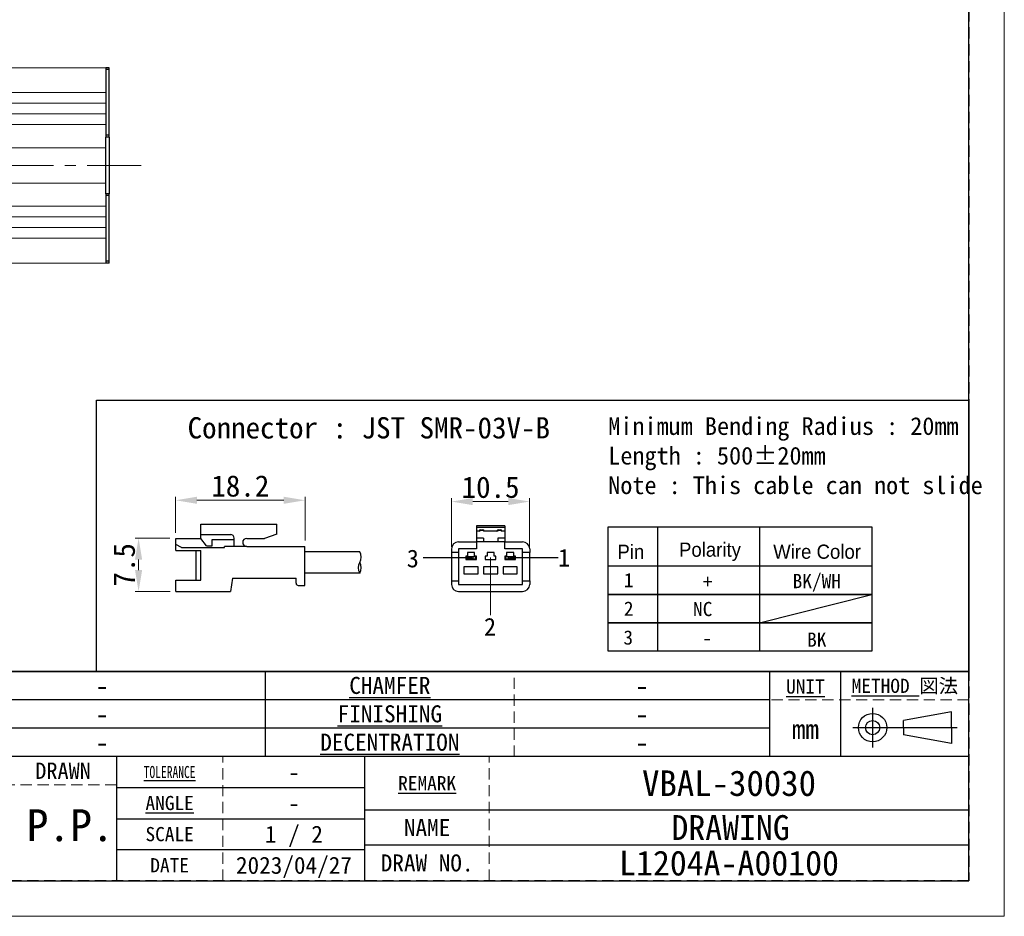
# Model space of a CAD drawing. Header units: millimetres. Extents: x -201 to 202, y 143 to 428.
# Tile 3 of 10: x 63 to 202, y 143 to 269. Entities that reach past the tile are written whole.
import ezdxf
from ezdxf.enums import TextEntityAlignment as Align

# ---------------------------------------------------------------- set-up
doc = ezdxf.new("R2010")
doc.units = ezdxf.units.MM
doc.header["$LTSCALE"] = 0.25
doc.linetypes.add('CENTER', pattern=[50.8, 31.75, -6.35, 6.35, -6.35])
doc.linetypes.add('HIDDEN', pattern=[9.525, 6.35, -3.175])
for name, color, linetype, lineweight in [('BASE', 7, 'Continuous', 20), ('CENTER', 1, 'CENTER', 15), ('DIMENSION', 6, 'Continuous', 9), ('TXT1', 5, 'Continuous', 15)]:
    doc.layers.add(name, color=color, linetype=linetype, lineweight=lineweight)
for name, color, linetype in [('CABLE 3P', 7, 'Continuous'), ('FORM', 7, 'Continuous'), ('SIDE PANEL1', 1, 'Continuous')]:
    doc.layers.add(name, color=color, linetype=linetype)
doc.layers.add('EMPTY LINE', color=252, linetype='Continuous', lineweight=0, plot=False)
doc.styles.add('(TNK)aSS', font='txt', dxfattribs={"width": 0.75, "oblique": 15, "height": 3.5})
doc.styles.get("Standard").update_dxf_attribs({"font": 'arial.ttf'})
doc.styles.add('takachi1', font='msgothic.ttc', dxfattribs={"height": 2.5})
doc.styles.add('VS Standard', font='msgothic.ttc', dxfattribs={"height": 3})
doc.styles.add('VS Standard(小)', font='txt', dxfattribs={"height": 2.4})
doc.dimstyles.new('TMIZO', dxfattribs={"dimscale": 0, "dimtxt": 3.5, "dimasz": 3, "dimexe": 0.5, "dimexo": 0.8, "dimgap": 0.5, "dimtad": 3, "dimtoh": 1, "dimdec": 1, "dimrnd": 0.005, "dimdsep": 46, "dimtxsty": '(TNK)aSS', "dimcen": 0, "dimclrd": 5, "dimclre": 5, "dimclrt": 5, "dimaunit": 1, "dimadec": 0, "dimazin": 2, "dimtfac": 1, "dimtdec": 1, "dimtmove": 0, "dimatfit": 3, "dimfxl": 1, "dimtzin": 0, "dimlwd": -1, "dimlwe": -1, "dimarcsym": 0})

# ---------------------------------------------------------------- blocks, each defined once
blk = doc.blocks.new('表題欄金物用_ver2.0.0')
at = {"layer": 'FORM', "color": 0}
for p, q in [((-11, 40.5), (-191, 40.5)), ((-110, 28.49), (-110, 40.5)), ((-39, 28.49), (-39, 40.49)), ((-29, 28.49), (-29, 40.49)), ((-11, 28.5), (-11, 40.5)), ((-39, 36.5), (-191, 36.5)), ((-24.54, 35.38), (-24.54, 29.78)), ((-13.42, 34.8), (-20.21, 33.59)), ((-13.42, 32.58), (-13.42, 34.8)), ((-20.21, 32.58), (-20.21, 33.59)), ((-39, 32.5), (-191, 32.5)), ((-27.34, 32.58), (-12.62, 32.58)), ((-20.21, 32.58), (-20.21, 31.57)), ((-13.42, 32.58), (-13.42, 30.35)), ((-13.42, 30.35), (-20.21, 31.57)), ((-11, 28.5), (-191, 28.5)), ((-131, 28.5), (-131, 11)), ((-96, 11), (-96, 28.5)), ((-11, 11), (-11, 28.5)), ((-131, 24.12), (-96, 24.12)), ((-96, 21), (-11, 21)), ((-131, 19.75), (-96, 19.75)), ((-96, 15.38), (-131, 15.38)), ((-11, 16), (-96, 16)), ((-191, 11), (-11, 11))]:
    blk.add_line(p, q, dxfattribs=at)
at = {"layer": 'FORM', "color": 0, "linetype": 'HIDDEN', "lineweight": 9}
for p, q in [((-75, 28.49), (-75, 40.49)), ((-11, 36.5), (-39, 36.5)), ((-116, 11), (-116, 28.5)), ((-78.5, 11), (-78.5, 28.5)), ((-131, 24.5), (-191, 24.5))]:
    blk.add_line(p, q, dxfattribs=at)
at = {"layer": 'FORM', "color": 0}
for radius in [2, 1]:
    blk.add_circle((-24.54, 32.58), radius, dxfattribs=at)
at = {"layer": 'FORM', "color": 0, "attachment_point": 5}
for s, insert, char_height, width, style in [('{\\LCHAMFER}   ', (-92.5, 38.5), 2.4, 35, 'VS Standard(小)'), ('{\\LUNIT}', (-34, 38.35), 2, 20, 'VS Standard'), ('{\\LMETHOD} 図法', (-20, 38.35), 2, 20, 'VS Standard'), ('{\\LFINISHING}', (-92.5, 34.5), 2.4, 35, 'VS Standard(小)'), ('mm', (-34, 32.35), 2.8, 20, 'VS Standard'), ('{\\LDECENTRATION} ', (-92.5, 30.5), 2.4, 35, 'VS Standard(小)'), ('{\\fＭＳ ゴシック|b0|i0|c128|p49;DRAWN}', (-138.5, 26.5), 2.3, 15, 'VS Standard'), ('{\\W0.7;\\LTOLERANCE\\l }', (-123.5, 26.31), 1.7, 20, 'VS Standard(小)'), ('{\\LANGLE}', (-123.5, 21.94), 2, 14.9784, 'VS Standard(小)'), ('{\\fＭＳ ゴシック|b0|i0|c128|p49;NAME}', (-87.25, 18.5), 2.4, 15, 'VS Standard(小)'), ('SCALE', (-123.5, 17.56), 2, 15, 'VS Standard(小)'), ('{\\fＭＳ ゴシック|b0|i0|c128|p49;DRAW NO.}', (-87.25, 13.5), 2.4, 15, 'VS Standard(小)'), ('{\\fＭＳ ゴシック|b0|i0|c128|p49;DATE}', (-123.5, 13.19), 2, 15, 'VS Standard(小)')]:
    blk.add_mtext(s, dxfattribs=dict(at, insert=insert, char_height=char_height, width=width, style=style))
at = {"layer": 'FORM', "color": 0, "insert": (-87.25, 24.75), "char_height": 2, "width": 16, "attachment_point": 5, "line_spacing_factor": 0.8, "style": 'VS Standard'}
blk.add_mtext('\\pxsm0.9;{\\LREMARK}   ', dxfattribs=at)
at = {"layer": 'FORM', "color": 0}
for tag, height, style, p in [('材料', 2.8, 'VS Standard', (-133, 38.5)), ('一般面取', 2.8, 'VS Standard', (-57, 38.5)), ('処理', 2.8, 'VS Standard', (-133, 34.5)), ('仕上', 2.8, 'VS Standard', (-57, 34.5)), ('処理接点', 2.8, 'VS Standard', (-133, 30.5)), ('偏芯', 2.8, 'VS Standard', (-57, 30.5)), ('一般公差', 2.4, 'VS Standard(小)', (-106, 26.31)), ('適用（機種名）', 3.6, 'VS Standard', (-44.75, 24.75)), ('角度', 2.4, 'VS Standard(小)', (-106, 21.94)), ('NAME', 3.5, 'VS Standard', (-44.75, 18.5)), ('SCALE', 2.4, 'VS Standard(小)', (-106, 17.56)), ('DRAW_NO.', 3.5, 'VS Standard', (-44.75, 13.5)), ('DATE', 2.4, 'VS Standard(小)', (-106, 13.19))]:
    blk.add_attdef(tag, text='', height=height, dxfattribs=dict(at, style=style)).set_placement(p, align=Align.MIDDLE_CENTER)
at = {"layer": 'FORM', "color": 0, "style": 'VS Standard'}
for tag, p in [('APPROVED', (-182.5, 15.06)), ('CHECKED', (-167.5, 15.18)), ('DESIGNED', (-152.5, 15.09)), ('DRAWN', (-137.5, 15.23))]:
    blk.add_attdef(tag, text='', height=4.5, dxfattribs=at).set_placement(p, align=Align.BOTTOM_CENTER)
blk = doc.blocks.new('*D59')
at = {"layer": 'Defpoints', "color": 0}
for p in [(134.68, 201.16), (123.68, 193.99), (134.68, 193.99)]:
    blk.add_point(p, dxfattribs=at)
at = {"layer": 'DIMENSION', "color": 0}
for p, q in [((123.68, 194.79), (123.68, 201.66)), ((126.68, 201.16), (131.68, 201.16)), ((134.68, 194.79), (134.68, 201.66))]:
    blk.add_line(p, q, dxfattribs=at)
for points in [[(126.68, 201.66), (126.68, 200.66), (123.68, 201.16)], [(131.68, 200.66), (131.68, 201.66), (134.68, 201.16)]]:
    blk.add_solid(points, dxfattribs=at)
at = {"layer": 'DIMENSION', "color": 0, "insert": (129.18, 203.16), "char_height": 3, "attachment_point": 5, "style": 'VS Standard'}
blk.add_mtext('10.5', dxfattribs=at)
blk = doc.blocks.new('*D60')
at = {"layer": 'Defpoints', "color": 0}
for p in [(84.85, 196), (79.63, 188.51), (84.87, 188.51)]:
    blk.add_point(p, dxfattribs=at)
at = {"layer": 'DIMENSION', "color": 0}
for p, q in [((84.05, 196), (79.13, 196)), ((79.63, 193), (79.63, 191.51)), ((84.07, 188.51), (79.13, 188.51))]:
    blk.add_line(p, q, dxfattribs=at)
for points in [[(80.13, 193), (79.13, 193), (79.63, 196)], [(79.13, 191.51), (80.13, 191.51), (79.63, 188.51)]]:
    blk.add_solid(points, dxfattribs=at)
at = {"layer": 'DIMENSION', "color": 0, "insert": (77.63, 192.25), "char_height": 3, "attachment_point": 5, "rotation": 90, "style": 'VS Standard'}
blk.add_mtext('7.5', dxfattribs=at)
blk = doc.blocks.new('*D61')
at = {"layer": 'Defpoints', "color": 0}
for p in [(103.06, 201.34), (84.85, 195.98), (103.06, 194.86)]:
    blk.add_point(p, dxfattribs=at)
at = {"layer": 'DIMENSION', "color": 0}
for p, q in [((84.85, 196.78), (84.85, 201.84)), ((87.85, 201.34), (100.06, 201.34)), ((103.06, 195.66), (103.06, 201.84))]:
    blk.add_line(p, q, dxfattribs=at)
for points in [[(87.85, 201.84), (87.85, 200.84), (84.85, 201.34)], [(100.06, 200.84), (100.06, 201.84), (103.06, 201.34)]]:
    blk.add_solid(points, dxfattribs=at)
at = {"layer": 'DIMENSION', "color": 0, "insert": (93.95, 203.34), "char_height": 3, "attachment_point": 5, "style": 'VS Standard'}
blk.add_mtext('18.2', dxfattribs=at)

msp = doc.modelspace()

# ---------------------------------------------------------------- linework, layer by layer
at = {"layer": 'BASE', "color": 7}
for p, q in [((75, 262.25), (-75, 262.25)), ((75, 234.75), (75, 262.25)), ((75, 258.75), (-75, 258.75)), ((75, 257.25), (-75, 257.25)), ((75, 255.75), (-75, 255.75)), ((75, 254.25), (-75, 254.25)), ((75, 251), (-75, 251)), ((75, 246), (-75, 246)), ((75, 242.75), (-75, 242.75)), ((75, 241.25), (-75, 241.25)), ((75, 239.75), (-75, 239.75)), ((75, 238.25), (-75, 238.25)), ((75, 234.75), (-75, 234.75))]:
    msp.add_line(p, q, dxfattribs=at)
at = {"layer": 'CABLE 3P'}
for p, q in [((88.3742, 197.9786), (99.0742, 197.9786)), ((88.3742, 195.9786), (88.3742, 197.9786)), ((88.3742, 197.9786), (99.0742, 197.9786)), ((88.3742, 195.9786), (88.3742, 197.9786)), ((99.0742, 196.5832), (99.0742, 197.9786)), ((131.1842, 197.7381), (127.1842, 197.7381)), ((127.1842, 197.7381), (127.1842, 197.5089)), ((131.1842, 197.5089), (127.1842, 197.5089)), ((127.1842, 197.5089), (127.1842, 196.9881)), ((127.6842, 196.9881), (127.1842, 196.9881)), ((127.1842, 196.9881), (127.1842, 195.9881)), ((127.5842, 196.9881), (127.5842, 196.9972)), ((127.7842, 197.1881), (127.6842, 197.0881)), ((127.6842, 197.0881), (127.6842, 196.9881)), ((128.1842, 197.0881), (127.6842, 197.0881)), ((127.7842, 197.1972), (127.7842, 197.1881)), ((127.7842, 197.1972), (128.0842, 197.1972)), ((127.7842, 197.1881), (128.0842, 197.1881)), ((128.0842, 197.1972), (128.0842, 197.1881)), ((128.0842, 197.1881), (128.1842, 197.0881)), ((128.1842, 197.0881), (128.1842, 196.9881)), ((130.1842, 196.9881), (128.1842, 196.9881)), ((128.2842, 196.9972), (128.2842, 196.9881)), ((130.0842, 196.9881), (130.0842, 196.9972)), ((130.2842, 197.1881), (130.1842, 197.0881)), ((130.1842, 197.0881), (130.1842, 196.9881)), ((130.6842, 197.0881), (130.1842, 197.0881)), ((130.2842, 197.1972), (130.2842, 197.1881)), ((130.2842, 197.1972), (130.5842, 197.1972)), ((130.2842, 197.1881), (130.5842, 197.1881)), ((130.5842, 197.1972), (130.5842, 197.1881)), ((130.5842, 197.1881), (130.6842, 197.0881)), ((130.6842, 197.0881), (130.6842, 196.9881)), ((131.1842, 196.9881), (130.6842, 196.9881)), ((130.7842, 196.9972), (130.7842, 196.9881)), ((131.1842, 197.7381), (131.1842, 197.5089)), ((131.1842, 197.5089), (131.1842, 196.9881)), ((131.1842, 196.9881), (131.1842, 195.9881)), ((84.851, 194.2916), (84.851, 195.9786)), ((84.851, 195.9786), (88.3742, 195.9786)), ((84.851, 194.2916), (84.851, 195.9786)), ((84.851, 195.9786), (88.3742, 195.9786)), ((88.3742, 196.5079), (92.6074, 196.5079)), ((88.3742, 196.5079), (92.6074, 196.5079)), ((89.2077, 194.9259), (88.3742, 195.9786)), ((89.2077, 194.9259), (88.3742, 195.9786)), ((89.9722, 194.9259), (89.9722, 195.7978)), ((89.9722, 195.7978), (93.0974, 195.7978)), ((89.9722, 194.9259), (89.9722, 195.7978)), ((89.9722, 195.7978), (93.0974, 195.7978)), ((93.0974, 194.8505), (93.0974, 196.0045)), ((93.0974, 194.8505), (93.0974, 196.0045)), ((94.8476, 195.9786), (97.3459, 195.9786)), ((94.8476, 195.9786), (97.3459, 195.9786)), ((99.0742, 196.5832), (97.3459, 195.9786)), ((99.0742, 196.5832), (97.3459, 195.9786)), ((124.6842, 195.4881), (127.1842, 195.4881)), ((128.1842, 195.9881), (127.1842, 195.9881)), ((127.1842, 195.9881), (127.1842, 195.4881)), ((127.1842, 195.4881), (127.1842, 194.4881)), ((128.1842, 195.4881), (127.1842, 195.4881)), ((128.1842, 195.9881), (128.1842, 195.4881)), ((130.1842, 195.4881), (128.1842, 195.4881)), ((131.1842, 195.9881), (130.1842, 195.9881)), ((130.1842, 195.9881), (130.1842, 195.4881)), ((131.1842, 195.4881), (130.1842, 195.4881)), ((131.1842, 195.9881), (131.1842, 195.4881)), ((131.1842, 194.4881), (131.1842, 195.4881)), ((131.1842, 195.4881), (133.6842, 195.4881)), ((85.6899, 194.7015), (84.851, 195.0927)), ((85.6899, 194.7015), (84.851, 195.0927)), ((84.851, 194.2916), (88.3742, 194.2916)), ((84.851, 194.2916), (88.3742, 194.2916)), ((85.6899, 194.7015), (91.711, 194.7015)), ((85.6899, 194.7015), (91.711, 194.7015)), ((87.7218, 190.0996), (87.7218, 194.2916)), ((87.7218, 190.0996), (87.7218, 194.2916)), ((88.3742, 190.0996), (88.3742, 194.2916)), ((88.3742, 190.0996), (88.3742, 194.2916)), ((89.2077, 194.9259), (89.9722, 194.9259)), ((89.2077, 194.9259), (89.9722, 194.9259)), ((94.8476, 194.8505), (91.711, 194.8505)), ((91.711, 194.7015), (91.711, 194.8505)), ((94.8476, 194.8505), (91.711, 194.8505)), ((91.711, 194.7015), (91.711, 194.8505)), ((94.8476, 194.8505), (103.051, 194.8505)), ((94.8476, 194.8505), (103.051, 194.8505)), ((103.051, 189.3505), (103.051, 194.8505)), ((103.051, 189.3505), (103.051, 194.8505)), ((110.7651, 194.1005), (103.051, 194.1005)), ((123.6842, 194.4881), (123.6842, 193.9881)), ((124.6842, 194.4881), (124.6842, 193.9881)), ((127.1842, 194.4881), (124.6842, 194.4881)), ((133.6842, 194.4881), (131.1842, 194.4881)), ((133.6842, 193.9881), (133.6842, 194.4881)), ((134.6842, 194.4881), (134.6842, 193.9881)), ((126.3144, 193.2381), (119.6761, 193.2381)), ((124.6842, 193.9881), (123.6842, 193.9881)), ((123.6842, 193.9881), (123.6842, 189.9881)), ((124.6842, 193.9881), (124.6842, 189.9881)), ((125.9342, 193.4881), (125.6842, 193.4881)), ((125.6842, 193.4881), (125.6842, 192.9881)), ((125.6842, 192.9881), (127.1842, 192.9881)), ((125.8092, 193.0381), (125.8092, 193.4381)), ((125.8092, 193.4381), (126.2842, 193.4381)), ((126.2842, 193.0381), (125.8092, 193.0381)), ((126.9342, 193.9881), (125.9342, 193.9881)), ((125.9342, 193.9881), (125.9342, 193.4881)), ((126.2842, 193.4381), (126.1842, 193.3381)), ((126.3842, 193.3381), (126.1842, 193.3381)), ((126.1842, 193.1381), (126.1842, 193.3381)), ((126.1842, 193.1381), (126.3842, 193.1381)), ((126.1842, 193.1381), (126.2842, 193.0381)), ((126.2842, 193.4381), (126.4342, 193.4381)), ((126.4342, 193.0381), (126.2842, 193.0381)), ((126.4342, 193.4144), (126.3842, 193.3381)), ((126.3842, 193.3381), (126.3842, 193.1381)), ((126.3842, 193.1381), (126.4342, 193.0618)), ((126.4342, 193.4381), (126.4342, 193.4144)), ((126.4342, 193.4381), (126.5842, 193.4381)), ((126.4842, 193.3381), (126.4342, 193.4144)), ((126.4342, 193.0618), (126.4842, 193.1381)), ((126.4342, 193.0618), (126.4342, 193.0381)), ((126.5842, 193.0381), (126.4342, 193.0381)), ((126.4842, 193.1381), (126.4842, 193.3381)), ((126.6842, 193.3381), (126.4842, 193.3381)), ((126.4842, 193.1381), (126.6842, 193.1381)), ((126.6842, 193.3381), (126.5842, 193.4381)), ((126.5842, 193.4381), (127.0592, 193.4381)), ((126.5842, 193.0381), (126.6842, 193.1381)), ((127.0592, 193.0381), (126.5842, 193.0381)), ((126.6842, 193.3381), (126.6842, 193.1381)), ((126.9342, 193.4881), (126.9342, 193.9881)), ((127.1842, 193.4881), (126.9342, 193.4881)), ((127.0592, 193.4381), (127.0592, 193.0381)), ((127.1842, 192.9881), (127.1842, 193.4881)), ((128.4342, 193.4881), (128.4342, 192.9881)), ((128.6842, 193.4881), (128.4342, 193.4881)), ((128.4342, 192.9881), (129.9342, 192.9881)), ((128.6842, 193.9881), (128.6842, 193.4881)), ((129.6842, 193.9881), (128.6842, 193.9881)), ((129.6842, 193.4881), (129.6842, 193.9881)), ((129.9342, 193.4881), (129.6842, 193.4881)), ((129.9342, 192.9881), (129.9342, 193.4881)), ((131.4342, 193.4881), (131.1842, 193.4881)), ((131.1842, 193.4881), (131.1842, 192.9881)), ((131.1842, 192.9881), (132.6842, 192.9881)), ((131.3092, 193.0381), (131.3092, 193.4381)), ((131.3092, 193.4381), (131.7842, 193.4381)), ((131.7842, 193.0381), (131.3092, 193.0381)), ((132.4342, 193.9881), (131.4342, 193.9881)), ((131.4342, 193.9881), (131.4342, 193.4881)), ((131.7842, 193.4381), (131.6842, 193.3381)), ((131.8842, 193.3381), (131.6842, 193.3381)), ((131.6842, 193.1381), (131.6842, 193.3381)), ((131.6842, 193.1381), (131.8842, 193.1381)), ((131.6842, 193.1381), (131.7842, 193.0381)), ((131.7842, 193.4381), (131.9342, 193.4381)), ((131.9342, 193.0381), (131.7842, 193.0381)), ((131.9342, 193.4144), (131.8842, 193.3381)), ((131.8842, 193.3381), (131.8842, 193.1381)), ((131.8842, 193.1381), (131.9342, 193.0618)), ((131.9342, 193.4381), (131.9342, 193.4144)), ((131.9342, 193.4381), (132.0842, 193.4381)), ((131.9842, 193.3381), (131.9342, 193.4144)), ((131.9342, 193.0618), (131.9842, 193.1381)), ((131.9342, 193.0618), (131.9342, 193.0381)), ((132.0842, 193.0381), (131.9342, 193.0381)), ((131.9842, 193.1381), (131.9842, 193.3381)), ((132.1842, 193.3381), (131.9842, 193.3381)), ((131.9842, 193.1381), (132.1842, 193.1381)), ((138.6881, 193.2381), (132.0498, 193.2381)), ((132.1842, 193.3381), (132.0842, 193.4381)), ((132.0842, 193.4381), (132.5592, 193.4381)), ((132.0842, 193.0381), (132.1842, 193.1381)), ((132.5592, 193.0381), (132.0842, 193.0381)), ((132.1842, 193.3381), (132.1842, 193.1381)), ((132.4342, 193.4881), (132.4342, 193.9881)), ((132.6842, 193.4881), (132.4342, 193.4881)), ((132.5592, 193.4381), (132.5592, 193.0381)), ((132.6842, 192.9881), (132.6842, 193.4881)), ((134.6842, 193.9881), (133.6842, 193.9881)), ((133.6842, 189.9881), (133.6842, 193.9881)), ((134.6842, 189.9881), (134.6842, 193.9881)), ((127.4342, 191.9881), (125.4342, 191.9881)), ((125.4342, 191.9881), (125.4342, 190.9881)), ((127.4342, 190.9881), (127.4342, 191.9881)), ((130.1842, 191.9881), (128.1842, 191.9881)), ((128.1842, 191.9881), (128.1842, 190.9881)), ((130.1842, 190.9881), (130.1842, 191.9881)), ((130.9342, 191.9881), (130.9342, 190.9881)), ((132.9342, 191.9881), (130.9342, 191.9881)), ((132.9342, 190.9881), (132.9342, 191.9881)), ((84.851, 188.4786), (84.851, 190.0996)), ((84.851, 190.0996), (88.3742, 190.0996)), ((84.851, 188.4786), (84.851, 190.0996)), ((84.851, 190.0996), (88.3742, 190.0996)), ((92.851, 190.3505), (92.551, 188.4786)), ((92.851, 190.3505), (101.7959, 190.3505)), ((92.851, 190.3505), (101.7959, 190.3505)), ((101.7959, 189.6505), (101.7959, 190.3505)), ((101.7959, 189.6505), (101.7959, 190.3505)), ((110.7651, 191.1005), (103.051, 191.1005)), ((123.6842, 189.9881), (124.6842, 189.9881)), ((123.6842, 189.9881), (123.6842, 189.4881)), ((124.6842, 189.9881), (124.6842, 189.4881)), ((125.4342, 190.9881), (127.4342, 190.9881)), ((128.1842, 190.9881), (130.1842, 190.9881)), ((130.9342, 190.9881), (132.9342, 190.9881)), ((133.6842, 189.9881), (134.6842, 189.9881)), ((133.6842, 189.4881), (133.6842, 189.9881)), ((134.6842, 189.9881), (134.6842, 189.4881)), ((102.0959, 189.3505), (103.051, 189.3505)), ((102.0959, 189.3505), (103.051, 189.3505)), ((124.6842, 189.4881), (133.6842, 189.4881)), ((84.851, 188.4786), (92.551, 188.4786)), ((84.851, 188.4786), (92.551, 188.4786)), ((124.6842, 188.4881), (133.6842, 188.4881))]:
    msp.add_line(p, q, dxfattribs=at)
for centre, radius, start, end in [((127.7842, 196.9972), 0.2, 90, 180), ((127.5886, 197.0928), 0.0958, 267.402573, 357.142919), ((128.0842, 196.9972), 0.2, 0, 90), ((128.2799, 197.0928), 0.0958, 182.857163, 272.597478), ((130.2842, 196.9972), 0.2, 90, 180), ((130.0886, 197.0928), 0.0958, 267.402651, 357.142841), ((130.5842, 196.9972), 0.2, 0, 90), ((130.7799, 197.0928), 0.0958, 182.857274, 272.597233), ((92.5939, 196.0045), 0.5035, 0, 91.535232), ((92.5939, 196.0045), 0.5035, 0, 91.535232), ((94.8476, 195.4146), 0.5641, 90, 270), ((94.8476, 195.4146), 0.5641, 90, 270), ((124.6842, 194.4881), 1, 90, 180), ((133.6842, 194.4881), 1, 0, 90), ((109.5651, 193.3505), 1.4151, 327.994617, 32.005383), ((111.9651, 191.8505), 1.4151, 147.994617, 212.005383), ((109.5651, 191.8505), 1.4151, 327.994617, 32.005383), ((102.0959, 189.6505), 0.3, 180, 270), ((102.0959, 189.6505), 0.3, 180, 270), ((124.6842, 189.4881), 1, 180, 270), ((133.6842, 189.4881), 1, 270, 0)]:
    msp.add_arc(centre, radius, start, end, dxfattribs=at)
at = {"layer": 'CENTER'}
msp.add_line((-80, 248.5), (80, 248.5), dxfattribs=at)
at = {"layer": 'DIMENSION'}
msp.add_line((129.1569, 193.2711), (129.1569, 185.1552), dxfattribs=at)
at = {"layer": 'EMPTY LINE'}
for p, q in [((201.5, 142.75), (201.5, 427.75)), ((-201.5, 142.75), (201.5, 142.75))]:
    msp.add_line(p, q, dxfattribs=at)
at = {"layer": 'FORM'}
for p, q in [((145.7445, 197.6145), (182.8359, 197.6145)), ((145.7445, 192.0883), (145.7445, 197.6145)), ((152.6812, 197.6145), (152.6812, 180.0883)), ((167.0331, 197.6145), (167.0331, 180.0883)), ((182.8359, 197.6145), (182.8359, 180.0883)), ((167.0331, 184.0883), (182.8359, 188.0883))]:
    msp.add_line(p, q, dxfattribs=at)
at = {"layer": 'FORM', "linetype": 'HIDDEN'}
msp.add_lwpolyline([(-196.5, 422.75), (196.5, 422.75), (196.5, 147.75), (-196.5, 147.75)], close=True, dxfattribs=at)
at = {"layer": 'FORM'}
for points in [[(-196.5, 422.75), (-196.5, 147.75), (-78.5, 147.75), (-78.5, 159.75), (16.5, 159.75), (16.5, 177.25), (196.5, 177.25), (196.5, 422.75), (-196.5, 422.75)], [(73.6918, 215.458), (196.5, 215.458), (196.5, 177.25), (73.6918, 177.25)]]:
    msp.add_lwpolyline(points, close=True, dxfattribs=at)
for points in [[(182.8359, 188.0883), (145.7445, 188.0883), (145.7445, 192.0883), (182.8359, 192.0883)], [(182.8359, 184.0883), (145.7445, 184.0883), (145.7445, 188.0883), (182.8359, 188.0883)], [(182.8359, 180.0883), (145.7445, 180.0883), (145.7445, 184.0883), (182.8359, 184.0883)]]:
    msp.add_lwpolyline(points, dxfattribs=at)
at = {"layer": 'SIDE PANEL1', "color": 7}
for p, q in [((75.5, 262.25), (75, 262.25)), ((75, 262.25), (75, 262)), ((75, 262), (75, 252.75)), ((75.5, 262), (75, 262)), ((75.5, 262), (75.5, 262.25)), ((75.5, 252.75), (75.5, 262)), ((75, 252.75), (75, 252.5)), ((75.5, 252.75), (75, 252.75)), ((75, 244.5), (75, 252.5)), ((75.5, 252.5), (75, 252.5)), ((75.5, 252.5), (75.5, 252.75)), ((75.5, 252.5), (75.5, 244.5)), ((75, 244.5), (75, 244.25)), ((75.5, 244.5), (75, 244.5)), ((75, 244.25), (75, 235)), ((75.5, 244.25), (75, 244.25)), ((75.5, 244.25), (75.5, 244.5)), ((75.5, 235), (75.5, 244.25)), ((75, 235), (75, 234.75)), ((75.5, 235), (75, 235)), ((75.5, 234.75), (75, 234.75)), ((75.5, 234.75), (75.5, 235))]:
    msp.add_line(p, q, dxfattribs=at)

# ---------------------------------------------------------------- block references
at = {"layer": 'FORM'}
ref = msp.add_blockref('表題欄金物用_ver2.0.0', (207.5, 136.75), dxfattribs=at)
ref.add_attrib('材料', '-', dxfattribs={"layer": 'EMPTY LINE', "color": 0, "height": 2.8, "style": 'VS Standard'}).set_placement((74.5, 175.25), align=Align.MIDDLE_CENTER)
ref.add_attrib('処理', '-', dxfattribs={"color": 0, "height": 2.8, "style": 'VS Standard'}).set_placement((74.5, 171.25), align=Align.MIDDLE_CENTER)
ref.add_attrib('処理接点', '-', dxfattribs={"color": 0, "height": 2.8, "style": 'VS Standard'}).set_placement((74.5, 167.25), align=Align.MIDDLE_CENTER)
ref.add_attrib('一般面取', '-', dxfattribs={"color": 0, "height": 2.8, "style": 'VS Standard'}).set_placement((150.5, 175.2468), align=Align.MIDDLE_CENTER)
ref.add_attrib('仕上', '-', dxfattribs={"color": 0, "height": 2.8, "style": 'VS Standard'}).set_placement((150.5, 171.2468), align=Align.MIDDLE_CENTER)
ref.add_attrib('偏芯', '-', dxfattribs={"color": 0, "height": 2.8, "style": 'VS Standard'}).set_placement((150.5, 167.2468), align=Align.MIDDLE_CENTER)
ref.add_attrib('一般公差', '-', dxfattribs={"color": 0, "height": 2.4, "style": 'VS Standard(小)'}).set_placement((101.5, 163.0625), align=Align.MIDDLE_CENTER)
ref.add_attrib('角度', '-', dxfattribs={"color": 0, "height": 2.4, "style": 'VS Standard(小)'}).set_placement((101.5, 158.6875), align=Align.MIDDLE_CENTER)
ref.add_attrib('SCALE', '1 / 2', dxfattribs={"color": 0, "height": 2.4, "style": 'VS Standard(小)'}).set_placement((101.5, 154.3125), align=Align.MIDDLE_CENTER)
ref.add_attrib('DATE', '2023/04/27', dxfattribs={"color": 0, "height": 2.4, "style": 'VS Standard(小)'}).set_placement((101.5, 149.9375), align=Align.MIDDLE_CENTER)
ref.add_attrib('適用（機種名）', 'VBAL-30030', dxfattribs={"color": 0, "height": 3.6, "style": 'VS Standard'}).set_placement((162.75, 161.5), align=Align.MIDDLE_CENTER)
ref.add_attrib('NAME', 'DRAWING ', dxfattribs={"color": 0, "height": 3.5, "style": 'VS Standard'}).set_placement((164.1625, 155.25), align=Align.MIDDLE_CENTER)
ref.add_attrib('DRAW_NO.', 'L1204A-A00100', dxfattribs={"color": 0, "height": 3.5, "style": 'VS Standard'}).set_placement((162.75, 150.25), align=Align.MIDDLE_CENTER)
ref.add_attrib('DRAWN', 'P.P.', dxfattribs={"color": 0, "height": 4.5, "style": 'VS Standard'}).set_placement((69.9999, 151.985), align=Align.BOTTOM_CENTER)

# ---------------------------------------------------------------- texts
at = {"layer": 'DIMENSION', "style": 'takachi1'}
for s, p in [('3', (117.3825, 191.8971)), ('1', (138.6881, 191.9999)), ('2', (128.2512, 182.2775))]:
    msp.add_text(s, height=2.5, dxfattribs=at).set_placement(p)
at = {"layer": 'TXT1', "style": 'takachi1'}
msp.add_text('NC', height=2, dxfattribs=at).set_placement((157.6796, 185.029))
at = {"layer": 'TXT1', "attachment_point": 1, "style": 'VS Standard'}
for s, insert, char_height, width in [('Connector : JST SMR-03V-B', (86.5299, 213.0457), 3, 49.429299), ('Minimum Bending Radius : 20mm\\PLength : 500%%p20mm\\PNote : This cable can not slide', (145.7445, 213.0457), 2.5, 61.656869)]:
    msp.add_mtext(s, dxfattribs=dict(at, insert=insert, char_height=char_height, width=width))
at = {"layer": 'TXT1', "char_height": 2, "attachment_point": 5}
for s, insert, width in [('\\fMS PGothic|b0|i0|c128|p50;Pin', (148.9244, 194.0883), 8), ('\\fMS PGothic|b0|i0|c128|p50;Polarity', (160.0663, 194.0883), 28), ('\\fMS PGothic|b0|i0|c128|p50;Wire Color', (175.1448, 194.0883), 32), ('\\fＭＳ ゴシック|b0|i0;1', (148.6275, 190.0883), 8), ('\\fMS Gothic|b0|i0|c128|p49;+', (159.7466, 189.8914), 28), ('\\fMS Gothic|b0|i0|c128|p49;BK/WH', (175.1019, 189.7205), 32), ('\\fＭＳ ゴシック|b0|i0;2', (148.6275, 186.0883), 8), ('\\fＭＳ ゴシック|b0|i0;3\\P', (148.5559, 182.0035), 8), ('\\fMS Gothic|b0|i0|c128|p49;-', (159.6584, 181.9428), 28), ('\\fMS Gothic|b0|i0|c128|p49;BK', (175.1019, 181.7205), 32)]:
    msp.add_mtext(s, dxfattribs=dict(at, insert=insert, width=width))

# ---------------------------------------------------------------- dimensions: what is measured, and where the dimension line sits
at = {"layer": 'DIMENSION'}
dim = msp.add_linear_dim(base=(103.0551, 201.3366), p1=(84.8527, 195.9814), p2=(103.0551, 194.8557), dimstyle='TMIZO', override={"dimscale": 1, "dimtoh": 0, "dimtxsty": 'VS Standard', "dimclrd": 0, "dimclre": 0, "dimclrt": 0}, dxfattribs=at)
dim.commit()
dim.dimension.update_dxf_attribs({"geometry": '*D61', "text_midpoint": (93.9539, 203.3372)})
dim = msp.add_linear_dim(base=(134.684, 201.1618), p1=(123.6779, 193.9903), p2=(134.684, 193.9913), text='10.5', dimstyle='TMIZO', override={"dimscale": 1, "dimtoh": 0, "dimtxsty": 'VS Standard', "dimclrd": 0, "dimclre": 0, "dimclrt": 0}, dxfattribs=at)
dim.commit()
dim.dimension.update_dxf_attribs({"geometry": '*D59', "text_midpoint": (129.1809, 203.1623)})
dim = msp.add_linear_dim(base=(79.6295, 188.5082), p1=(84.8484, 196.0009), p2=(84.8721, 188.5082), angle=90, dimstyle='TMIZO', override={"dimscale": 1, "dimtoh": 0, "dimtxsty": 'VS Standard', "dimclrd": 0, "dimclre": 0, "dimclrt": 0}, dxfattribs=at)
dim.commit()
dim.dimension.update_dxf_attribs({"geometry": '*D60', "text_midpoint": (77.6289, 192.2546)})

doc.saveas('drawing.dxf')
